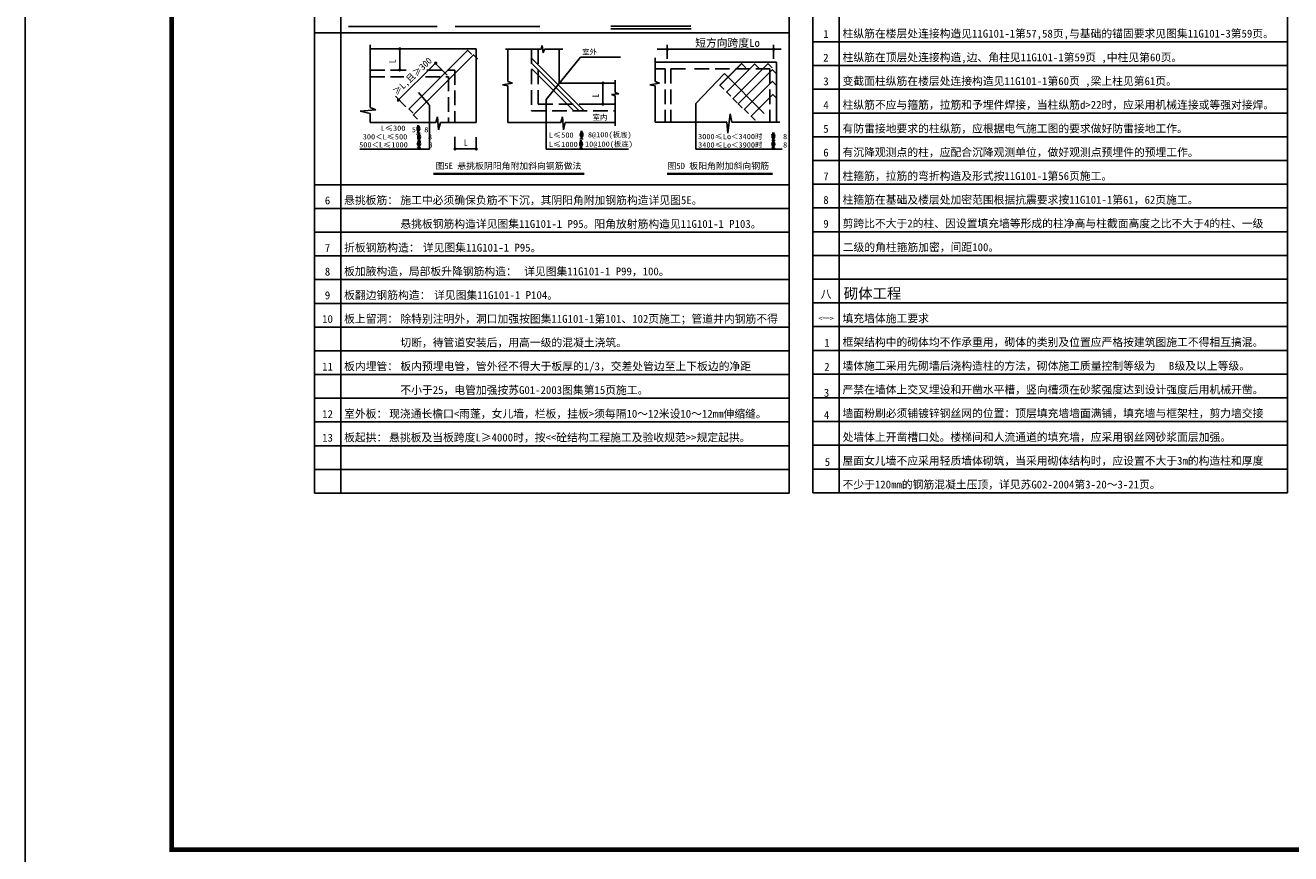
# Model space of a CAD drawing. Extents: x 4550910 to 19796140, y 148416 to 4611575.
# Tile 42 of 49: x 9687688 to 9709315, y 2279163 to 2293322. Entities that reach past the tile are written whole.
import ezdxf
from ezdxf.enums import TextEntityAlignment as Align

# ---------------------------------------------------------------- set-up
doc = ezdxf.new("R2010")
doc.units = 0
doc.header["$LTSCALE"] = 1000
doc.linetypes.add('DASH', pattern=[0.35, 0.25, -0.1])
doc.layers.get('0').update_dxf_attribs({"linetype": 'CONTINUOUS'})
for name, color, linetype in [('CHI', 4, 'CONTINUOUS'), ('K', 64, 'CONTINUOUS'), ('修改', 1, 'CONTINUOUS'), ('图框', 7, 'CONTINUOUS'), ('混凝土符号填充层', 9, 'CONTINUOUS'), ('设计说明Text', 7, 'CONTINUOUS')]:
    doc.layers.add(name, color=color, linetype=linetype)
doc.styles.add('10', font='SimSun.ttf', dxfattribs={"width": 0.7, "height": 300})
doc.styles.add('12', font='tssdeng.shx', dxfattribs={"width": 0.8, "bigfont": 'tssdchn.shx'})

msp = doc.modelspace()

# ---------------------------------------------------------------- linework, layer by layer
for p, q in [((9693581, 2292986.7), (9693581, 2291915.5)), ((9693581, 2292917.9), (9695392.5, 2292917.9)), ((9694195.5, 2292917.9), (9693975.1, 2292917.9)), ((9694087.8, 2292917.4), (9694087.8, 2292557.7)), ((9695392.5, 2292917.9), (9695392.5, 2291663)), ((9695894.2, 2292915.8), (9696504.7, 2292915.8)), ((9695937.4, 2292915.7), (9695937.4, 2292363.7)), ((9696504.7, 2292915.8), (9696523.9, 2292978.2)), ((9696523.9, 2292978.2), (9696538.3, 2292853.4)), ((9696538.3, 2292853.4), (9696562.3, 2292915.8)), ((9696538.3, 2292853.4), (9696538.3, 2292853.4)), ((9696562.3, 2292915.8), (9696874.6, 2292915.8)), ((9696814.6, 2292915.8), (9696814.6, 2292333.2)), ((9698660.2, 2292748.8), (9698660.2, 2292990.9)), ((9700476, 2292748.8), (9700476, 2292986.8)), ((9694045.4, 2292026), (9694685.6, 2292666.2)), ((9694895.7, 2292468), (9694694.9, 2292676.8)), ((9697179.3, 2292777.3), (9696587.3, 2292056.4)), ((9697179.3, 2292777.3), (9697860.7, 2292777.3)), ((9698452, 2292765.5), (9698452, 2292363.7)), ((9698452, 2292689.9), (9700527.5, 2292689.9)), ((9700527.5, 2292689.9), (9700527.5, 2291668.2)), ((9694195.5, 2292557.3), (9693975.1, 2292557.3)), ((9699636.4, 2292499.3), (9699145.4, 2291985.5)), ((9694589.3, 2291961.3), (9694406.6, 2292176)), ((9696014.3, 2292334.9), (9695846.1, 2292306.1)), ((9695846.1, 2292306.1), (9695937.4, 2292286.9)), ((9695937.4, 2292363.7), (9696014.3, 2292334.9)), ((9695937.4, 2292286.9), (9695937.4, 2291663)), ((9696814.6, 2292333.2), (9697767.9, 2292333.2)), ((9697643.3, 2292333.2), (9697310.2, 2292333.2)), ((9697560, 2292332.8), (9697560, 2291973.1)), ((9697767.9, 2292383.3), (9697767.9, 2292172)), ((9697767.9, 2292172), (9697830.3, 2292152.7)), ((9698528.9, 2292334.9), (9698360.8, 2292306.1)), ((9698360.8, 2292306.1), (9698452, 2292286.9)), ((9698452, 2292363.7), (9698528.9, 2292334.9)), ((9698452, 2292286.9), (9698452, 2291668.2)), ((9694192.3, 2291928.4), (9694016.6, 2292111.1)), ((9694594.7, 2291958.8), (9694594.7, 2291203.2)), ((9696587.3, 2292056.4), (9696587.3, 2291203.3)), ((9697643.3, 2291972.6), (9697310.2, 2291972.6)), ((9697830.3, 2292152.7), (9697705.5, 2292138.3)), ((9697705.5, 2292138.3), (9697705.5, 2292138.3)), ((9697705.5, 2292138.3), (9697767.9, 2292114.3)), ((9697767.9, 2292114.3), (9697767.9, 2291605.4)), ((9699145.4, 2291205.8), (9699145.4, 2291985.5)), ((9693679.6, 2291878.5), (9693408.5, 2291853.9)), ((9693408.5, 2291853.9), (9693581, 2291817)), ((9693581, 2291915.5), (9693679.6, 2291878.5)), ((9693581, 2291817), (9693581, 2291663)), ((9694391.3, 2291717.9), (9694319.1, 2291790.1)), ((9694704.6, 2291663), (9694733.4, 2291759)), ((9694733.4, 2291759), (9694747.8, 2291533.4)), ((9696840.3, 2291663), (9696869.1, 2291759)), ((9696869.1, 2291759), (9696883.5, 2291533.4)), ((9699734.2, 2291809.8), (9699697.2, 2291477.3)), ((9699765, 2291668.2), (9699734.2, 2291809.8)), ((9693581, 2291663), (9694704.6, 2291663)), ((9694747.8, 2291533.4), (9694781.5, 2291663)), ((9694781.5, 2291663), (9695392.5, 2291663)), ((9695937.4, 2291663), (9696840.3, 2291663)), ((9696883.5, 2291533.4), (9696917.1, 2291663)), ((9696917.1, 2291663), (9697767.3, 2291663)), ((9699678.7, 2291668.2), (9698452, 2291668.2)), ((9699697.2, 2291477.3), (9699678.7, 2291668.2)), ((9700584.5, 2291668.2), (9699765, 2291668.2)), ((9695031.9, 2291208.8), (9695031.9, 2291413.5)), ((9695392.5, 2291208.8), (9695392.5, 2291411.4)), ((9694594.7, 2291203.2), (9693406, 2291203.2)), ((9695392.5, 2291208.8), (9695031.9, 2291208.8)), ((9696587.3, 2291203.3), (9697995.2, 2291203.3))]:
    msp.add_line(p, q)
at = {"linetype": 'DASH'}
for p, q in [((9696341.4, 2292915.8), (9696341.4, 2291860)), ((9696454.1, 2292915.8), (9696454.1, 2291972.6)), ((9693581, 2292557.3), (9694224.5, 2292557.3)), ((9693581, 2292444.6), (9694160.1, 2292444.6)), ((9694528.1, 2292444.6), (9694919.2, 2292444.6)), ((9694551.1, 2292557.3), (9695031.9, 2292557.3)), ((9694919.2, 2292444.6), (9694919.2, 2291663)), ((9695031.9, 2292557.3), (9695031.9, 2291663)), ((9698452, 2292577.2), (9698621.2, 2292577.2)), ((9698621.2, 2292577.2), (9698621.2, 2291668.2)), ((9698718.8, 2292577.2), (9698718.8, 2291668.2)), ((9698718.8, 2292577.2), (9699028.7, 2292577.2)), ((9699126.2, 2292577.2), (9700414.8, 2292577.2)), ((9700414.8, 2292577.2), (9700414.8, 2291668.2)), ((9696454.1, 2291972.6), (9697767.9, 2291972.6)), ((9696341.4, 2291860), (9697767.9, 2291860))]:
    msp.add_line(p, q, dxfattribs=at)
at = {"const_width": 27}
for points in [[(9694073.9, 2292919.6, 1), (9694100.9, 2292919.6, 1)], [(9698662.4, 2292925.5, 1), (9698662.4, 2292898.5, 1)], [(9700478.2, 2292925.5, 1), (9700478.2, 2292898.5, 1)], [(9694689, 2292677.1, 1), (9694716, 2292677.1, 1)], [(9694073.9, 2292559.5, 1), (9694100.9, 2292559.5, 1)], [(9697546.1, 2292334.9, 1), (9697573.1, 2292334.9, 1)], [(9694051.9, 2292044.3, 1), (9694079, 2292044.3, 1)], [(9697546.1, 2291974.8, 1), (9697573.1, 2291974.8, 1)], [(9695034.1, 2291222.6, 1), (9695034.1, 2291195.6, 1)], [(9695394.2, 2291222.6, 1), (9695394.2, 2291195.6, 1)]]:
    msp.add_lwpolyline(points, format="xyb", close=True, dxfattribs=at)
at = {"color": 1, "const_width": 20.3}
for points in [[(9694796.4, 2292444.6), (9695246.4, 2292894.6), (9695318.6, 2292822.4)], [(9694919.2, 2292390.2), (9695348.4, 2292819.4), (9695420.6, 2292747.2)], [(9696341.4, 2292761.4), (9697242.8, 2291860)], [(9696341.4, 2292671.3), (9697152.7, 2291860)], [(9700002.8, 2292596.7), (9699930.6, 2292668.9), (9699558.7, 2292297), (9699630.8, 2292224.8)], [(9700226.4, 2292590.4), (9700154.2, 2292662.6), (9699673.7, 2292182), (9699745.8, 2292109.9)], [(9700453.2, 2292594), (9700381, 2292666.2), (9699783.3, 2292068.5), (9699855.5, 2291996.3)], [(9694796.4, 2292444.6), (9694243.9, 2291892.1), (9694316.1, 2291819.9)], [(9694919.2, 2292390.2), (9694319.1, 2291790.1), (9694391.3, 2291717.9)], [(9696341.4, 2292581.1), (9697062.5, 2291860)], [(9700528.4, 2292492), (9700456.2, 2292564.2), (9699871.9, 2291979.9), (9699944.1, 2291907.7)], [(9700529.5, 2292292.5), (9700457.4, 2292364.7), (9699976.8, 2291884.2), (9700049, 2291812)], [(9700537.7, 2292067.2), (9700465.5, 2292139.4), (9700093.6, 2291767.5), (9700165.8, 2291695.3)]]:
    msp.add_lwpolyline(points, dxfattribs=at)
at = {"const_width": 36.5}
for points in [[(9694661.2, 2290784.5), (9697241.6, 2290784.5)], [(9698653.1, 2290784.5), (9700459.2, 2290784.5)]]:
    msp.add_lwpolyline(points, dxfattribs=at)
at = {"layer": 'CHI', "color": 8, "linetype": 'Continuous'}
for p, q in [((9692628, 2293196.6), (9700740.9, 2293196.6)), ((9701147.1, 2293039.8), (9709260, 2293039.8)), ((9701147.1, 2292634.1), (9709260, 2292634.1)), ((9701147.1, 2292228.5), (9709260, 2292228.5)), ((9701147.1, 2291822.8), (9709260, 2291822.8)), ((9701147.1, 2291417.2), (9709260, 2291417.2)), ((9701147.1, 2291011.5), (9709260, 2291011.5)), ((9692628, 2290598.5), (9700740.9, 2290598.5)), ((9701147.1, 2290605.9), (9709260, 2290605.9)), ((9692628, 2290192.9), (9700740.9, 2290192.9)), ((9701147.1, 2290200.3), (9709260, 2290200.3)), ((9701147.1, 2289794.6), (9709260, 2289794.6)), ((9692628, 2289787.3), (9700740.9, 2289787.3)), ((9692628, 2289381.6), (9700740.9, 2289381.6)), ((9701147.1, 2289389), (9709260, 2289389)), ((9692628, 2288976), (9700740.9, 2288976)), ((9701147.1, 2288983.3), (9709260, 2288983.3)), ((9692628, 2288570.3), (9700740.9, 2288570.3)), ((9701147.1, 2288577.7), (9709260, 2288577.7)), ((9692628, 2288164.7), (9700740.9, 2288164.7)), ((9701147.1, 2288172.1), (9709260, 2288172.1)), ((9692628, 2287759.1), (9700740.9, 2287759.1)), ((9701147.1, 2287766.4), (9709260, 2287766.4)), ((9692628, 2287353.4), (9700740.9, 2287353.4)), ((9701147.1, 2287360.8), (9709260, 2287360.8)), ((9692628, 2286947.8), (9700740.9, 2286947.8)), ((9701147.1, 2286955.1), (9709260, 2286955.1)), ((9701147.1, 2286549.5), (9709260, 2286549.5)), ((9692628, 2286542.1), (9700740.9, 2286542.1)), ((9692628, 2286136.5), (9700740.9, 2286136.5)), ((9701147.1, 2286143.8), (9709260, 2286143.8)), ((9692628, 2285730.8), (9700740.9, 2285730.8)), ((9701147.1, 2285738.2), (9709260, 2285738.2)), ((9692628, 2285325.2), (9700740.9, 2285325.2)), ((9701147.1, 2285332.6), (9709260, 2285332.6))]:
    msp.add_line(p, q, dxfattribs=at)
at = {"layer": 'K'}
for p, q in [((9692628, 2307229.9), (9692628, 2285325.2)), ((9693078.8, 2307229.9), (9693078.8, 2285325.2)), ((9700740.9, 2285325.2), (9700740.9, 2307229.9)), ((9701147.1, 2307237.2), (9701147.1, 2285332.6)), ((9701597.8, 2307237.2), (9701597.8, 2285332.6)), ((9709260, 2307237.2), (9709260, 2285332.6)), ((9692628, 2285325.2), (9700740.9, 2285325.2)), ((9701147.1, 2285332.6), (9709260, 2285332.6))]:
    msp.add_line(p, q, dxfattribs=at)
at = {"layer": '图框', "color": 4}
msp.add_lwpolyline([(9729688.3, 2308432.6), (9687688.3, 2308432.6), (9687688.3, 2278732.6), (9729688.3, 2278732.6)], close=True, dxfattribs=at)
at = {"layer": '图框', "color": 4, "const_width": 80}
msp.add_lwpolyline([(9690188.3, 2279232.6), (9729188.3, 2279232.6), (9729188.3, 2307932.6), (9690188.3, 2307932.6)], close=True, dxfattribs=at)
at = {"layer": '混凝土符号填充层', "linetype": 'Continuous'}
for p, q in [((9698486.7, 2292912.1), (9700604.7, 2292912.1)), ((9699639.2, 2292500.3), (9700315.2, 2291814.3)), ((9699146.3, 2291205.8), (9700623.7, 2291205.8))]:
    msp.add_line(p, q, dxfattribs=at)
at = {"layer": '设计说明Text', "color": 7}
for p, q in [((9693209.3, 2293301.2), (9694729.5, 2293301.2)), ((9695033.4, 2293301.2), (9696481.4, 2293301.2)), ((9697692.6, 2293264.5), (9699067.2, 2293264.5))]:
    msp.add_line(p, q, dxfattribs=at)
at = {"layer": '设计说明Text', "color": 7, "const_width": 28.4}
msp.add_lwpolyline([(9697692.6, 2293305.1), (9699067.2, 2293305.1)], dxfattribs=at)

# ---------------------------------------------------------------- texts
at = {"style": '10'}
for s, height, p in [('1', 135.2, (9701372.4, 2293174.7)), ('2', 135.2, (9701370.3, 2292769.1)), ('3', 135.2, (9701372.4, 2292364.2)), ('4', 135.2, (9701372.4, 2291957.8)), ('5', 135.2, (9701372.4, 2291552.1)), ('6', 135.2, (9701372.4, 2291147.2)), ('7', 135.2, (9701372.4, 2290740.8)), ('6', 135.2, (9692853.3, 2290328.6)), ('8', 135.2, (9701372.4, 2290336)), ('9', 135.2, (9701372.4, 2289930.6)), ('7', 135.2, (9692853.3, 2289516.6)), ('8', 135.2, (9692853.3, 2289111.7)), ('9', 135.2, (9692853.3, 2288706.3)), ('八', 135.2, (9701373, 2288726.7)), ('10', 135.21, (9692853.3, 2288300.7)), ('1', 135.2, (9701389.2, 2287896.4)), ('11', 135.21, (9692853.3, 2287488.7)), ('2', 135.2, (9701389.2, 2287485.5)), ('3', 135.2, (9701382, 2287040.6)), ('12', 135.21, (9692853.3, 2286677.4)), ('4', 135.2, (9701382, 2286662.9)), ('13', 135.21, (9692853.3, 2286272.5)), ('5', 135.2, (9701396.9, 2285858.4))]:
    msp.add_text(s, height=height, dxfattribs=at).set_placement(p, align=Align.MIDDLE)
for s, height, p in [('柱纵筋在楼层处连接构造见11G101-1第57,58页,与基础的锚固要求见图集11G101-3第59页。', 135.214, (9701655.7, 2293112.8)), ('短方向跨度Lo', 135.21, (9699136.5, 2292954.1)), ('室外  ', 90.14, (9697206, 2292822.2)), ('柱纵筋不应与箍筋，拉筋和予埋件焊接，当柱纵筋d>22时，应采用机械连接或等强对接焊。', 135.214, (9701655.7, 2291895.9)), ('室内', 90.14, (9697382.7, 2291704.6)), ('L≤300', 90.14, (9693761.9, 2291519.3)), ('  5  8', 90.14, (9694153.1, 2291493.7)), ('有防雷接地要求的柱纵筋，应根据电气施工图的要求做好防雷接地工作。', 135.214, (9701655.7, 2291490.3)), ('500＜L≤1000  9  8', 90.143, (9693394.1, 2291235)), ('300＜L≤500  7  8', 90.143, (9693455.7, 2291371.6)), ('L≤500', 90.14, (9696636.2, 2291402)), ('L≤1000', 90.14, (9696636.2, 2291242.4)), ('  10@100(板底)', 90.143, (9697113.1, 2291247.8)), ('  8@100(板底)', 90.143, (9697162.7, 2291407.4)), ('3000≤Lo＜3400时  7  8', 90.143, (9699187.1, 2291375.9)), ('3400≤Lo＜3900时  9  8', 90.143, (9699187.5, 2291233)), ('有沉降观测点的柱，应配合沉降观测单位，做好观测点预埋件的预埋工作。', 135.214, (9701655.7, 2291084.6)), ('图5E 悬挑板阴阳角附加斜向钢筋做法', 108.171, (9694699.2, 2290866)), ('图5D 板阳角附加斜向钢筋', 108.171, (9698663.6, 2290864.5)), ('施工中必须确保负筋不下沉，其阴阳角附加钢筋构造详见图5E。', 135.214, (9694098.1, 2290266)), ('悬挑板钢筋构造详见图集11G101-1 P95。阳角放射筋构造见11G101-1 P103。', 135.214, (9694098.1, 2289860.3)), ('剪跨比不大于2的柱、因设置填充墙等形成的柱净高与柱截面高度之比不大于4的柱、一级', 135.214, (9701655.7, 2289867.7)), ('详见图集11G101-1 P95。', 135.214, (9694482.7, 2289454.7)), ('二级的角柱箍筋加密，间距100。', 135.214, (9701658.5, 2289462.1)), ('详见图集11G101-1 P99，100。', 135.214, (9696213.4, 2289049.1)), ('详见图集11G101-1 P104。', 135.214, (9694675, 2288643.4)), ('除特别注明外，洞口加强按图集11G101-1第101、102页施工；管道井内钢筋不得', 135.214, (9694098.1, 2288237.8)), ('<一>', 90.14, (9701241, 2288268.8)), ('切断，待管道安装后，用高一级的混凝土浇筑。', 135.214, (9694098.1, 2287832.1)), ('框架结构中的砌体均不作承重用，砌体的类别及位置应严格按建筑图施工不得相互搞混。', 135.214, (9701655.7, 2287839.5)), ('板内预埋电管，管外径不得大于板厚的1/3，交差处管边至上下板边的净距', 135.214, (9694098.1, 2287426.5)), ('墙体施工采用先砌墙后浇构造柱的方法，砌体施工质量控制等级为', 135.214, (9701655.7, 2287433.8)), ('级及以上等级。', 135.21, (9707328.6, 2287433.8)), ('不小于25，电管加强按苏G01-2003图集第15页施工。', 135.214, (9694098.1, 2287020.8)), ('严禁在墙体上交叉埋设和开凿水平槽，竖向槽须在砂浆强度达到设计强度后用机械开凿。', 135.214, (9701655.7, 2287028.2)), ('现浇通长檐口<雨蓬，女儿墙，栏板，挂板>须每隔10～12米设10～12mm伸缩缝。', 135.214, (9693905.8, 2286615.2)), ('墙面粉刷必须铺镀锌钢丝网的位置：顶层填充墙墙面满铺，填充墙与框架柱，剪力墙交接', 135.214, (9701655.7, 2286622.6)), ('悬挑板及当板跨度L≥4000时，按<<砼结构工程施工及验收规范>>规定起拱。', 135.214, (9693905.8, 2286209.6)), ('处墙体上开凿槽口处。楼梯间和人流通道的填充墙，应采用钢丝网砂浆面层加强。', 135.214, (9701655.7, 2286216.9)), ('屋面女儿墙不应采用轻质墙体砌筑，当采用砌体结构时，应设置不大于3m的构造柱和厚度', 135.214, (9701655.7, 2285811.3)), ('不少于120mm的钢筋混凝土压顶，详见苏G02-2004第3-20～3-21页。', 135.214, (9701655.7, 2285405.6))]:
    msp.add_text(s, height=height, dxfattribs=at).set_placement(p)
msp.add_text('≥L,且≥300', height=112.68, rotation=43.52246, dxfattribs=at).set_placement((9694034.4, 2292119.7))
at = {"color": 3, "style": '10'}
for s, height, p in [('悬挑板筋：', 135.21, (9693136.6, 2290266)), ('折板钢筋构造：', 135.21, (9693136.6, 2289454.7)), ('板加腋构造，局部板升降钢筋构造：', 135.214, (9693136.6, 2289049.1)), ('板翻边钢筋构造：', 135.21, (9693136.6, 2288643.4)), ('板上留洞：', 135.21, (9693136.6, 2288237.8)), ('填充墙体施工要求', 135.21, (9701655.7, 2288245.1)), ('板内埋管：', 135.21, (9693136.6, 2287426.5)), ('室外板：', 135.21, (9693136.6, 2286615.2)), ('板起拱：', 135.21, (9693136.6, 2286209.6))]:
    msp.add_text(s, height=height, dxfattribs=at).set_placement(p)
at = {"color": 145, "style": '10'}
msp.add_text('砌体工程', height=180.29, dxfattribs=at).set_placement((9702168.5, 2288742.9), align=Align.MIDDLE)
at = {"char_height": 112.68, "attachment_point": 5, "rotation": 90, "style": '10'}
for insert in [(9693963.1, 2292709.3), (9697435.3, 2292124.6)]:
    msp.add_mtext('\\A1;L', dxfattribs=dict(at, insert=insert))
at = {"insert": (9695216.9, 2291315.5), "char_height": 112.68, "attachment_point": 5, "style": '10'}
msp.add_mtext('\\A1;L', dxfattribs=at)
at = {"layer": '修改', "style": '10'}
for s, height, p in [('柱纵筋在顶层处连接构造,边、角柱见11G101-1第59页 ,中柱见第60页。', 135.214, (9701655.7, 2292707.2)), ('变截面柱纵筋在楼层处连接构造见11G101-1第60页 ,梁上柱见第61页。', 135.214, (9701655.7, 2292301.6)), ('柱箍筋，拉筋的弯折构造及形式按11G101-1第56页施工。', 135.214, (9701655.7, 2290679)), ('柱箍筋在基础及楼层处加密范围根据抗震要求按11G101-1第61，62页施工。', 135.214, (9701655.7, 2290273.3)), ('B', 135.2, (9707232.5, 2287433.8))]:
    msp.add_text(s, height=height, dxfattribs=at).set_placement(p)
at = {"layer": '设计说明Text', "style": '12', "width": 0.7}
for p in [(9694365.5, 2291482.7), (9697155.1, 2291382.4), (9694377.8, 2291344.8), (9694377.8, 2291226.6), (9697146.1, 2291222.9), (9700434.1, 2291356.7), (9700434.1, 2291222.9)]:
    msp.add_text('\x84', height=135.2, dxfattribs=at).set_placement(p)

doc.saveas('drawing.dxf')
